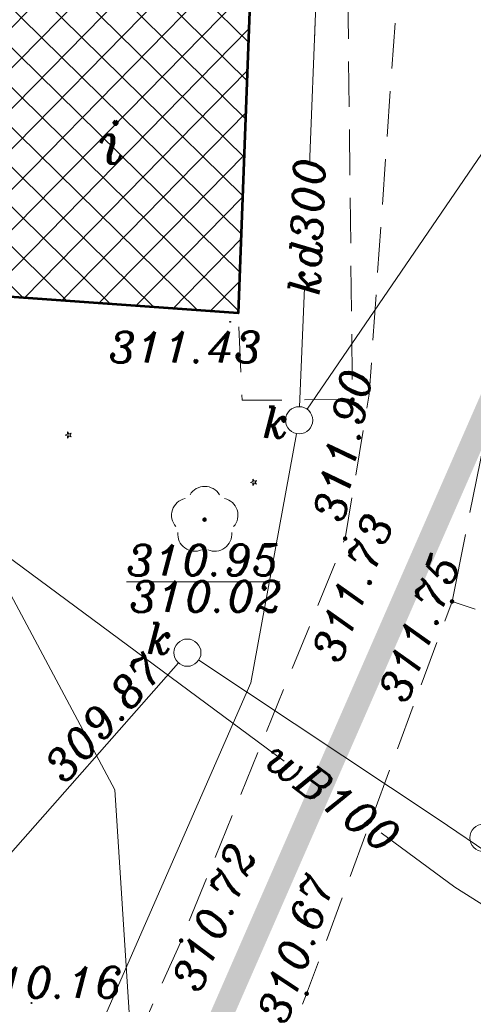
# Model space of a CAD drawing. Extents: x 4615668 to 9294084, y 5331114 to 10688993.
# Tile 135 of 181: x 4656419 to 4656429, y 5335104 to 5335126. Entities that reach past the tile are written whole.
import ezdxf
from ezdxf.enums import TextEntityAlignment as Align

# ---------------------------------------------------------------- set-up
doc = ezdxf.new("R2010")
doc.units = 0
doc.header["$MEASUREMENT"] = 0
for name, pattern in [('DASHDOT', [25.4, 12.7, -6.35, 0, -6.35]), ('KTCR', [1.5, 1, -0.5]), ('KTJZ01', [2, 1.5, -0.5]), ('l266_500', [1, 0.5, -0.5]), ('l423_500', [2, 1.5, -0.5]), ('l424_500', [1.5, 1, -0.5])]:
    doc.linetypes.add(name, pattern=pattern)
for name, color, linetype in [('52', 7, 'Continuous'), ('projekt', 202, 'Continuous'), ('SZZPZ_922', 7, 'Continuous')]:
    doc.layers.add(name, color=color, linetype=linetype)
for name, color, linetype, lineweight in [('A_SZRAF', 253, 'Continuous', 5), ('budynek', 7, 'Continuous', 53), ('chodnik', 7, 'l423_500', 13), ('eNN', 7, 'Continuous', 13), ('funkcja_kondygnacja', 7, 'Continuous', 13), ('jezdnia', 7, 'l424_500', 13), ('k', 7, 'Continuous', 13), ('k_elem_naziemne', 7, 'Continuous', 13), ('k_rzedne', 7, 'Continuous', 13), ('pkt_wys', 7, 'Continuous', 13), ('przepust_rzut', 7, 'l266_500', 13), ('t_elem_naziemne', 7, 'Continuous', 13), ('w', 7, 'Continuous', 13), ('w_rzedne', 7, 'Continuous', 13), ('zielen', 7, 'Continuous', 13)]:
    doc.layers.add(name, color=color, linetype=linetype, lineweight=lineweight)
doc.styles.add('Style-ITALIC_1250', font='ITALIC_1250.shx')
doc.styles.add('txt', font='TXT', dxfattribs={"height": 0.2})

# ---------------------------------------------------------------- blocks, each defined once
blk = doc.blocks.new('WYS')
at = {"layer": '52', "color": 67, "linetype": 'Continuous'}
blk.add_circle((0, 0), 0.08, dxfattribs=at)
blk = doc.blocks.new('506_5')
at = {"layer": 'k_elem_naziemne', "color": 24, "linetype": 'Continuous', "lineweight": 13}
blk.add_circle((0, 0), 0.3, dxfattribs=at)
blk = doc.blocks.new('506_5_1')
at = {"layer": 't_elem_naziemne', "color": 7, "linetype": 'Continuous', "lineweight": 13}
blk.add_circle((0, 0), 0.3, dxfattribs=at)
blk = doc.blocks.new('DI')
at = {"layer": 'SZZPZ_922', "color": 7, "linetype": 'Continuous', "lineweight": 13}
for p, q in [((-0.74, 0), (-0.23, 0.16)), ((-0.23, 0.7), (0.09, 0.27)), ((-0.23, 0.16), (-0.23, 0.7)), ((0.09, 0.27), (0.6, 0.43)), ((0.6, 0.43), (0.28, 0)), ((-0.23, -0.17), (-0.74, 0)), ((-0.23, -0.7), (-0.23, -0.17)), ((0.09, -0.27), (-0.23, -0.7)), ((0.6, -0.43), (0.09, -0.27)), ((0.28, 0), (0.6, -0.43))]:
    blk.add_line(p, q, dxfattribs=at)
blk.add_circle((0, 0), 0.0203, dxfattribs=at)
blk = doc.blocks.new('922_5')
at = {"layer": 'zielen', "linetype": 'Continuous', "lineweight": 13}
h = blk.add_hatch(color=96, dxfattribs=at)
edge = h.paths.add_edge_path()
edge.add_arc((0, 0), 0.05, 0, 360)
at = {"layer": 'zielen', "color": 96, "linetype": 'Continuous', "lineweight": 13}
for centre, start, end in [((0.005, 0.357), 30.1243, 149.8757), ((-0.352, 0.098), 101.9988, 221.9759), ((0.362, 0.098), 318.0241, 78.0012), ((-0.215, -0.321), 174.335, 293.7607), ((0.225, -0.321), 246.2393, 5.665)]:
    blk.add_arc(centre, 0.375, start, end, dxfattribs=at)
blk = doc.blocks.new('801_5')
at = {"layer": 'pkt_wys', "linetype": 'Continuous', "lineweight": 13}
h = blk.add_hatch(color=7, dxfattribs=at)
edge = h.paths.add_edge_path()
edge.add_arc((0, 0), 0.05, 0, 360)
blk = doc.blocks.new('G$C3390F2A0')
at = {"layer": 'budynek', "color": 7, "linetype": 'Continuous', "lineweight": 53, "flags": 128}
blk.add_lwpolyline([(87.371, 159.26), (93.866, 159.013), (93.591, 151.78), (87.104, 152.237)], dxfattribs=at)
at = {"layer": 'chodnik', "color": 7, "linetype": 'KTCR', "lineweight": 13, "flags": 128}
for points in [[(97.258, 161.155), (96.479, 149.993), (95.95, 146.814), (92.335, 137.962), (90.83, 134.595), (88.485, 129.065), (85.987, 121.922), (83.874, 117.569), (83.874, 117.569), (83.874, 117.569), (71.717, 101.681), (68.198, 95.709), (63.915, 87.328), (58.167, 76.235), (58.168, 76.211)], [(81.768, 159.472), (81.83, 160.846), (95.998, 159.73), (96.112, 149.873), (93.679, 149.858), (93.591, 151.78)], [(116.626, 108.389), (114.554, 108.033), (114.554, 108.033), (114.554, 108.033), (106.236, 113.966), (96.717, 119.999), (93.715, 121.509), (92.12, 123.324), (91.281, 125.389), (91.337, 127.664), (91.881, 128.75), (95.101, 136.793), (95.101, 136.793), (98.306, 145.43), (99.411, 145.057)]]:
    blk.add_lwpolyline(points, dxfattribs=at)
at = {"layer": 'eNN', "color": 1, "linetype": 'Continuous', "lineweight": 13, "flags": 128}
blk.add_lwpolyline([(86.136, 126.49), (91.295, 134.671), (90.871, 141.279), (88.215, 146.238), (85.263, 152.307)], dxfattribs=at)
at = {"layer": 'jezdnia', "color": 7, "linetype": 'KTJZ01', "lineweight": 13, "flags": 128}
blk.add_lwpolyline([(98.306, 145.43), (100.157, 154.619), (99.991, 161.063), (99.991, 161.063)], dxfattribs=at)
at = {"layer": 'k', "color": 24, "linetype": 'Continuous', "lineweight": 13}
for p, q in [((95.11, 149.661), (102.588, 160.596)), ((81.262, 131.599), (92.272, 144.077)), ((92.721, 144.137), (98, 140.639)), ((98, 140.639), (102.524, 137.562))]:
    blk.add_line(p, q, dxfattribs=at)
at = {"layer": 'k', "color": 24, "linetype": 'Continuous', "lineweight": 13, "flags": 128}
for points in [[(95.162, 155.035), (95.305, 158.559), (95.473, 161.039)], [(94.946, 149.717), (95.052, 152.334)], [(89.556, 134.738), (90.389, 135.693), (93.872, 143.64), (94.88, 149.122)]]:
    blk.add_lwpolyline(points, dxfattribs=at)
at = {"layer": 'przepust_rzut', "color": 7, "linetype": 'Continuous', "lineweight": 13, "ltscale": 0.1}
blk.add_line((95.292, 158.223), (95.273, 157.771), dxfattribs=at)
at = {"layer": 'w', "color": 160, "linetype": 'Continuous', "lineweight": 13, "flags": 128}
for points in [[(82.968, 152.394), (83.071, 150.431), (94.602, 141.916)], [(96.743, 140.336), (98.365, 139.138), (107.387, 133.466)]]:
    blk.add_lwpolyline(points, dxfattribs=at)
at = {"layer": 'k_elem_naziemne', "color": 24, "linetype": 'Continuous', "lineweight": 13}
for p, rotation in [((94.934, 149.418), 278.7330045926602), ((92.471, 144.302), 270.0657799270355)]:
    blk.add_blockref('506_5', p, dxfattribs=dict(at, rotation=rotation))
at = {"layer": 'pkt_wys', "color": 7, "linetype": 'Continuous', "lineweight": 13, "xscale": 0.1, "yscale": 0.1, "zscale": 0.1, "rotation": 0.06577989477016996}
for p in [(93.414, 151.587), (89.035, 136.589)]:
    blk.add_blockref('WYS', p, dxfattribs=at)
at = {"layer": 'pkt_wys', "color": 7, "linetype": 'Continuous', "lineweight": 13}
for p in [(96.112, 149.873), (95.95, 146.814), (98.306, 145.43), (92.335, 137.962), (95.101, 136.793)]:
    blk.add_blockref('801_5', p, dxfattribs=at)
at = {"layer": 't_elem_naziemne', "color": 7, "linetype": 'Continuous', "lineweight": 13, "rotation": 287.2078462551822}
blk.add_blockref('506_5_1', (98.997, 140.224), dxfattribs=at)
at = {"layer": 'zielen', "color": 96, "linetype": 'Continuous', "lineweight": 13, "xscale": 0.1, "yscale": 0.1, "zscale": 0.1, "rotation": 0.06577989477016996}
for p in [(89.851, 149.094), (93.938, 148.052)]:
    blk.add_blockref('DI', p, dxfattribs=at)
at = {"layer": 'zielen', "color": 96, "linetype": 'Continuous', "lineweight": 13}
blk.add_blockref('922_5', (92.85, 147.231), dxfattribs=at)
at = {"layer": 'funkcja_kondygnacja', "color": 7, "linetype": 'Continuous', "lineweight": 13, "style": 'Style-ITALIC_1250'}
blk.add_text('i', height=0.94, dxfattribs=at).set_placement((90.786, 155.543), align=Align.MIDDLE_CENTER)
at = {"layer": 'k', "color": 24, "linetype": 'Continuous', "lineweight": 13, "insert": (95.107, 153.685), "char_height": 0.68, "attachment_point": 5, "rotation": 87.6725, "line_spacing_factor": 0.722892, "style": 'txt'}
blk.add_mtext('\\FITALIC_1250.shx;kd300', dxfattribs=at)
at = {"layer": 'k_elem_naziemne', "color": 24, "linetype": 'Continuous', "lineweight": 13, "style": 'Style-ITALIC_1250'}
for p in [(94.13, 149.035), (91.57, 144.273)]:
    blk.add_text('k', height=0.68, dxfattribs=at).set_placement(p)
at = {"layer": 'k_rzedne', "color": 24, "linetype": 'Continuous', "lineweight": 13, "char_height": 0.68, "line_spacing_factor": 0.722892, "style": 'txt'}
for s, insert, attachment_point, rotation in [('\\FITALIC_1250.shx;\\L310.95', (91.13, 145.997), 7, 0.0658), ('\\FITALIC_1250.shx;310.02', (91.195, 145.877), 1, 0.0658), ('\\FITALIC_1250.shx;309.87', (89.257, 141.85), 1, 48.2079)]:
    blk.add_mtext(s, dxfattribs=dict(at, insert=insert, attachment_point=attachment_point, rotation=rotation))
at = {"layer": 'pkt_wys', "color": 7, "linetype": 'Continuous', "lineweight": 13, "style": 'Style-ITALIC_1250'}
for s, rotation, p in [('311.90', 79.0543, (95.914, 147.147)), ('311.73', 69.2028, (95.83, 144.036)), ('311.75', 69.0997, (97.301, 143.157)), ('310.72', 67.9058, (92.742, 136.786)), ('310.67', 71.0482, (94.642, 136.085))]:
    blk.add_text(s, height=0.68, rotation=rotation, dxfattribs=at).set_placement(p)
at = {"layer": 'pkt_wys', "color": 7, "linetype": 'Continuous', "lineweight": 13, "char_height": 0.68, "attachment_point": 7, "rotation": 0.0658, "line_spacing_factor": 0.722892, "style": 'txt'}
for s, insert in [('\\FITALIC_1250.shx;311.43', (90.737, 150.688)), ('\\FITALIC_1250.shx;310.16', (87.674, 136.7))]:
    blk.add_mtext(s, dxfattribs=dict(at, insert=insert))
at = {"layer": 'w', "color": 160, "linetype": 'Continuous', "lineweight": 13, "insert": (95.672, 141.125), "char_height": 0.68, "attachment_point": 5, "rotation": 323.5593, "line_spacing_factor": 0.722892, "style": 'txt'}
blk.add_mtext('\\FITALIC_1250.shx;wB100', dxfattribs=at)

msp = doc.modelspace()

# ---------------------------------------------------------------- hatches: boundary and pattern name
at = {"layer": 'A_SZRAF', "lineweight": 13, "transparency": 33554687}
h = msp.add_hatch(dxfattribs=at)
h.set_pattern_fill('ANSI37', color=256, scale=5, angle=0.5)
h.set_pattern_definition([(45.5, (-106264.8955, 2885.2029), (-0.44578153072, 0.43806829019), []), (135.5, (-106264.8955, 2885.2029), (-0.43806829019, -0.44578153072), [])])
h.paths.add_polyline_path([(4656411.699, 5335120.286), (4656417.302, 5335120.073), (4656423.789, 5335119.616), (4656424.063, 5335126.849), (4656417.569, 5335127.096), (4656411.966, 5335127.308)])

# ---------------------------------------------------------------- linework, layer by layer
at = {"layer": 'projekt', "linetype": 'DASHDOT', "lineweight": 0, "ltscale": 0.1, "const_width": 0.5}
msp.add_lwpolyline([(4656417.162, 5335089.863), (4656424.98, 5335084.333), (4656439.714, 5335077.529), (4656466.49, 5335110.145), (4656441.636, 5335129.458), (4656433.456, 5335124.379), (4656429.429, 5335117.861), (4656417.162, 5335089.863)], dxfattribs=at)

# ---------------------------------------------------------------- block references
at = {"layer": 'w_rzedne', "color": 160, "linetype": 'Continuous', "lineweight": 13}
msp.add_blockref('G$C3390F2A0', (4656330.198, 5334967.836), dxfattribs=at)

doc.saveas('drawing.dxf')
